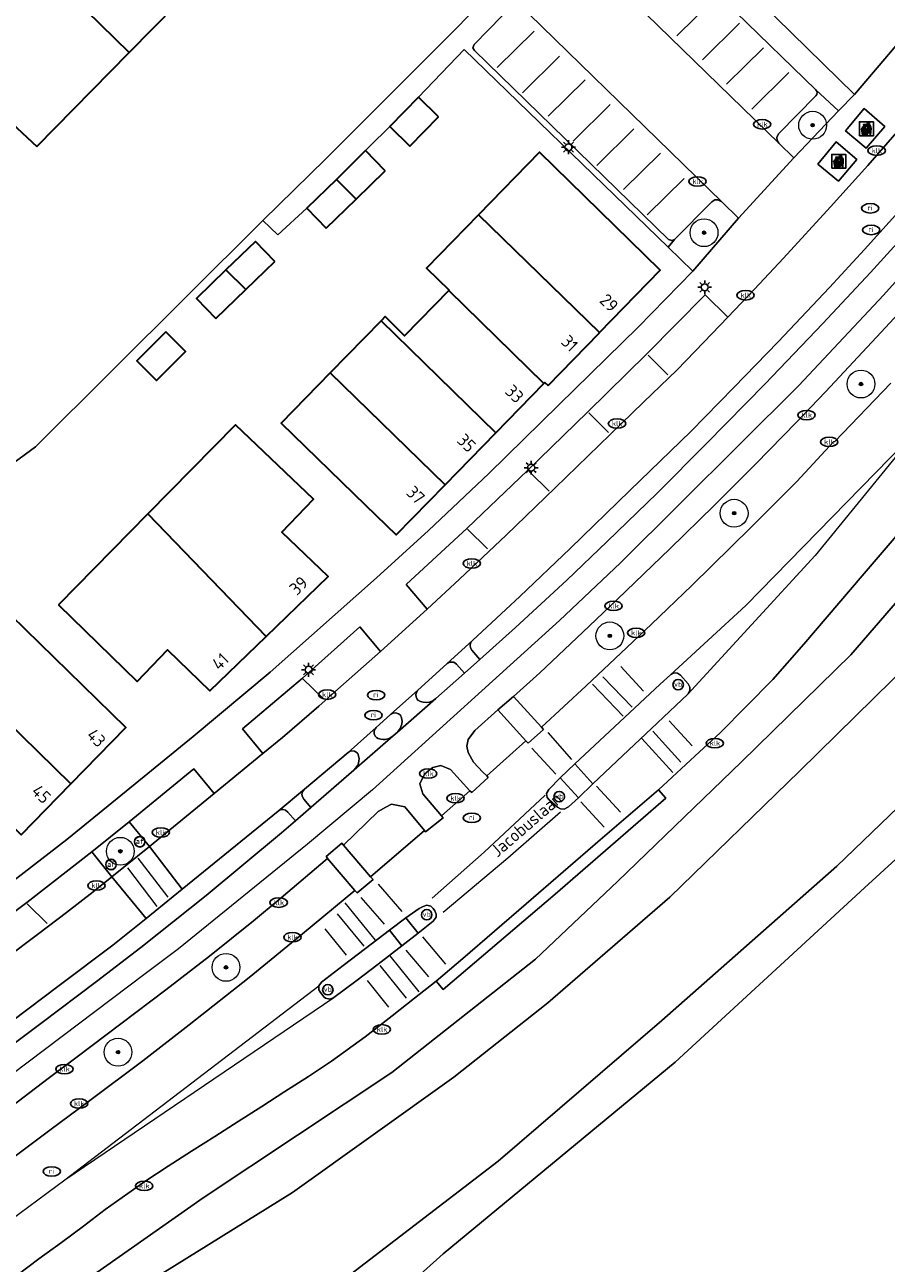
# Model space of a CAD drawing. Header units: metres. Extents: x 103671 to 105190, y 427150 to 429171.
# Tile 199 of 256: x 104179 to 104241, y 428096 to 428185. Entities that reach past the tile are written whole.
import ezdxf
from ezdxf.enums import TextEntityAlignment as Align

# ---------------------------------------------------------------- set-up
doc = ezdxf.new("R2010")
doc.units = ezdxf.units.M
for name, color, linetype, lineweight in [('B-WE-GR-BEPLANTING_CULTUUR_HEESTERS-GV', 253, 'Continuous', 18), ('B-WE-GR-BOOM-S', 253, 'Continuous', 25), ('B-WE-GR-GROENVOORZIENING-GV', 253, 'Continuous', 18), ('B-WE-GR-HAAG-GV', 253, 'Continuous', 13), ('B-WE-IE-AFVAL APART PLAATS-S', 253, 'Continuous', 25), ('B-WE-IE-MEUBILAIR-S', 253, 'Continuous', 25), ('B-WE-OG-BEBOUWING-GV', 253, 'Continuous', 35), ('B-WE-OG-BEBOUWING-T18', 7, 'Continuous', 18), ('B-WE-OG-TERREIN_BEGROEID-GV', 253, 'Continuous', 18), ('B-WE-OG-TERREIN_ERF-GV', 253, 'Continuous', 18), ('B-WE-OG-TERREIN_OEVER-GV', 253, 'Continuous', 18), ('B-WE-OG-TERREIN_ONBEGROEID_ZAND-GV', 253, 'Continuous', 18), ('B-WE-OG-TOPOGRAFIE-T18', 7, 'Continuous', 18), ('B-WE-OG-WATER_SLOOT-GV', 253, 'Continuous', 18), ('B-WE-OG-WEG-GV', 253, 'Continuous', 18), ('B-WE-VH-GESLOTENVERHARDING-GV', 253, 'Continuous', 18), ('B-WE-VH-GESLOTENVERHARDING_ASFALT-GV', 253, 'Continuous', 18), ('B-WE-VH-GESLOTENVERHARDING_BETON-GV', 253, 'Continuous', 18), ('B-WE-VH-OPENVERHARDING-GV', 253, 'Continuous', 18), ('B-WE-VH-OPENVERHARDING_BETONELEMENT-GV', 253, 'Continuous', 18), ('B-WE-VH-OPENVERHARDING_BETONSTRAATSTEEN-GV', 253, 'Continuous', 18), ('B-WE-VW-MARKERING_PICTOGRAM-G', 253, 'Continuous', 18)]:
    doc.layers.add(name, color=color, linetype=linetype, lineweight=lineweight)
doc.styles.add('NLCS-ISO', font='NLCS-ISO.ttf')
doc.styles.add('NLCS-ISO-M500-T18', font='NLCS-ISO.ttf', dxfattribs={"height": 0.9})

# ---------------------------------------------------------------- blocks, each defined once
blk = doc.blocks.new('SIE-AFVAL APART PLAATS-SO')
h = blk.add_hatch(color=256)
h.dxf.hatch_style = 1
h.paths.add_polyline_path([(-0.09, 0.07), (-1.76, 0.07, 0.819081), (-1.79, -0.09), (-1.4, -2.19, 0.36153), (-1.37, -2.21), (-0.47, -2.21, 0.36153), (-0.44, -2.19), (-0.05, -0.09, 0.819081)])
h.paths.add_polyline_path([(-0.16, -0.1), (-0.2, -0.33), (-0.49, -0.33), (-0.47, -0.1)], flags=16)
h.paths.add_polyline_path([(-0.55, -0.1), (-0.58, -0.33), (-0.87, -0.33), (-0.87, -0.1)], flags=16)
h.paths.add_polyline_path([(-0.22, -0.42), (-0.27, -0.73), (-0.53, -0.73), (-0.5, -0.42)], flags=16)
h.paths.add_polyline_path([(-0.58, -0.42), (-0.61, -0.73), (-0.87, -0.73), (-0.87, -0.42)], flags=16)
h.paths.add_polyline_path([(-0.95, -0.1), (-0.95, -0.33), (-1.27, -0.33), (-1.29, -0.1)], flags=16)
h.paths.add_polyline_path([(-0.95, -0.42), (-0.95, -0.73), (-1.23, -0.73), (-1.26, -0.42)], flags=16)
h.paths.add_polyline_path([(-0.29, -0.83), (-0.34, -1.09), (-0.56, -1.09), (-0.54, -0.83)], flags=16)
h.paths.add_polyline_path([(-0.62, -0.83), (-0.65, -1.09), (-0.87, -1.09), (-0.87, -0.83)], flags=16)
h.paths.add_polyline_path([(-0.95, -0.83), (-0.95, -1.09), (-1.2, -1.09), (-1.22, -0.83)], flags=16)
h.paths.add_polyline_path([(-1.35, -0.33), (-1.64, -0.33), (-1.69, -0.1), (-1.37, -0.1)], flags=16)
h.paths.add_polyline_path([(-1.34, -0.42), (-1.31, -0.73), (-1.57, -0.73), (-1.63, -0.42)], flags=16)
h.paths.add_polyline_path([(-0.36, -1.18), (-0.41, -1.44), (-0.6, -1.44), (-0.57, -1.18)], flags=16)
h.paths.add_polyline_path([(-0.65, -1.18), (-0.68, -1.44), (-0.87, -1.44), (-0.87, -1.18)], flags=16)
h.paths.add_polyline_path([(-1.3, -0.83), (-1.28, -1.09), (-1.5, -1.09), (-1.55, -0.83)], flags=16)
h.paths.add_polyline_path([(-0.95, -1.18), (-0.95, -1.44), (-1.17, -1.44), (-1.19, -1.18)], flags=16)
h.paths.add_polyline_path([(-0.42, -1.53), (-0.47, -1.79), (-0.63, -1.79), (-0.6, -1.53)], flags=16)
h.paths.add_polyline_path([(-1.27, -1.18), (-1.25, -1.44), (-1.44, -1.44), (-1.49, -1.18)], flags=16)
h.paths.add_polyline_path([(-0.69, -1.53), (-0.71, -1.79), (-0.87, -1.79), (-0.87, -1.53)], flags=16)
h.paths.add_polyline_path([(-0.95, -1.53), (-0.95, -1.79), (-1.13, -1.79), (-1.16, -1.53)], flags=16)
h.paths.add_polyline_path([(-1.24, -1.53), (-1.22, -1.79), (-1.37, -1.79), (-1.42, -1.53)], flags=16)
h.paths.add_polyline_path([(-0.49, -1.89), (-0.53, -2.13), (-0.66, -2.13), (-0.64, -1.89)], flags=16)
h.paths.add_polyline_path([(-0.72, -1.89), (-0.74, -2.13), (-0.87, -2.13), (-0.87, -1.89)], flags=16)
h.paths.add_polyline_path([(-0.95, -1.89), (-0.95, -2.13), (-1.1, -2.13), (-1.12, -1.89)], flags=16)
h.paths.add_polyline_path([(-1.21, -1.89), (-1.18, -2.13), (-1.31, -2.13), (-1.35, -1.89)], flags=16)
h.paths.add_polyline_path([(-0.19, 0.78, -0.01173), (-0.3, 0.78, -0.148797), (-0.42, 1.03, -0.136076), (-0.69, 0.87), (-0.78, 0.85, -0.038293), (-1.14, 0.96), (-1.19, 0.81, -0.243822), (-1.56, 0.45, 0.344326), (-1, 0.22, -0.139345), (-0.6, 0.22, 0.618436), (-0.56, 0.27, -0.441494), (-0.47, 0.44, 0.309048)])
h.paths.add_polyline_path([(-0.49, 0.51, 0.351556), (-0.64, 0.31, 0.121061), (-1.02, 0.29, -0.288745), (-1.45, 0.42, 0.203599), (-1.12, 0.79), (-1.09, 0.87, 0.083075), (-0.28, 0.71, -0.242261)], flags=16)
h.paths.add_polyline_path([(-0.4, 0.79, -0.023345), (-0.63, 0.82, 0.07081), (-0.46, 0.9, 0.059965)], flags=16)
h.paths.add_polyline_path([(1.12, 1.48), (-1.07, 1.48, 0.860559), (-1.08, 1.42), (0.29, 1, -0.146703), (0.53, 0.28, 0.421968), (0.56, 0.25), (1.6, 0.31, 0.450293), (1.63, 0.34, 0.122241)])
h.paths.add_polyline_path([(0.26, 1.93, 1), (1.07, 1.93, 1)])
h.paths.add_polyline_path([(1.65, 0.15, 0.429303), (1.62, 0.18), (0.55, 0.23, 0.38429), (0.51, 0.2), (0.16, -2.16, 0.83726), (0.22, -2.18), (0.99, -0.78, -0.688204), (1.05, -0.78), (1.36, -2.14, 0.84934), (1.42, -2.14)])
for p, q in [((-0.09, 0.07), (-1.76, 0.07)), ((-1.4, -2.19), (-1.79, -0.09)), ((-1.37, -0.1), (-1.69, -0.1)), ((-1.64, -0.33), (-1.69, -0.1)), ((-1.64, -0.33), (-1.35, -0.33)), ((-1.63, -0.42), (-1.34, -0.42)), ((-1.57, -0.73), (-1.63, -0.42)), ((-1.57, -0.73), (-1.31, -0.73)), ((-1.55, -0.83), (-1.3, -0.83)), ((-1.5, -1.09), (-1.55, -0.83)), ((-1.5, -1.09), (-1.28, -1.09)), ((-1.49, -1.18), (-1.27, -1.18)), ((-1.44, -1.44), (-1.49, -1.18)), ((-1.44, -1.44), (-1.25, -1.44)), ((-1.42, -1.53), (-1.24, -1.53)), ((-1.37, -1.79), (-1.42, -1.53)), ((-1.37, -1.79), (-1.22, -1.79)), ((-1.37, -2.21), (-0.47, -2.21)), ((-1.31, -2.13), (-1.35, -1.89)), ((-1.35, -1.89), (-1.21, -1.89)), ((-1.31, -2.13), (-1.18, -2.13)), ((-0.95, -0.1), (-1.29, -0.1)), ((-1.27, -0.33), (-0.95, -0.33)), ((-1.26, -0.42), (-0.95, -0.42)), ((-1.23, -0.73), (-0.95, -0.73)), ((-1.22, -0.83), (-0.95, -0.83)), ((-1.2, -1.09), (-0.95, -1.09)), ((-1.19, -1.18), (-0.95, -1.18)), ((-1.17, -1.44), (-0.95, -1.44)), ((-1.16, -1.53), (-0.95, -1.53)), ((-1.13, -1.79), (-0.95, -1.79)), ((-1.12, -1.89), (-0.95, -1.89)), ((-1.1, -2.13), (-0.95, -2.13)), ((-0.95, -0.1), (-0.95, -0.33)), ((-0.95, -0.42), (-0.95, -0.73)), ((-0.95, -0.83), (-0.95, -1.09)), ((-0.95, -1.18), (-0.95, -1.44)), ((-0.95, -1.53), (-0.95, -1.79)), ((-0.95, -1.89), (-0.95, -2.13)), ((-0.87, -0.1), (-0.87, -0.33)), ((-0.55, -0.1), (-0.87, -0.1)), ((-0.87, -0.33), (-0.58, -0.33)), ((-0.87, -0.42), (-0.87, -0.73)), ((-0.87, -0.42), (-0.58, -0.42)), ((-0.87, -0.73), (-0.61, -0.73)), ((-0.87, -0.83), (-0.62, -0.83)), ((-0.87, -0.83), (-0.87, -1.09)), ((-0.87, -1.09), (-0.65, -1.09)), ((-0.87, -1.18), (-0.65, -1.18)), ((-0.87, -1.18), (-0.87, -1.44)), ((-0.87, -1.44), (-0.68, -1.44)), ((-0.87, -1.53), (-0.69, -1.53)), ((-0.87, -1.53), (-0.87, -1.79)), ((-0.87, -1.79), (-0.71, -1.79)), ((-0.87, -1.89), (-0.87, -2.13)), ((-0.87, -1.89), (-0.72, -1.89)), ((-0.87, -2.13), (-0.74, -2.13)), ((-0.66, -2.13), (-0.53, -2.13)), ((-0.64, -1.89), (-0.49, -1.89)), ((-0.63, -1.79), (-0.47, -1.79)), ((-0.6, -1.44), (-0.41, -1.44)), ((-0.6, -1.53), (-0.42, -1.53)), ((-0.57, -1.18), (-0.36, -1.18)), ((-0.56, -1.09), (-0.34, -1.09)), ((-0.54, -0.83), (-0.29, -0.83)), ((-0.53, -0.73), (-0.27, -0.73)), ((-0.53, -2.13), (-0.49, -1.89)), ((-0.5, -0.42), (-0.22, -0.42)), ((-0.49, -0.33), (-0.2, -0.33)), ((-0.16, -0.1), (-0.47, -0.1)), ((-0.47, -1.79), (-0.42, -1.53)), ((-0.44, -2.19), (-0.05, -0.09)), ((-0.41, -1.44), (-0.36, -1.18)), ((-0.34, -1.09), (-0.29, -0.83)), ((-0.27, -0.73), (-0.22, -0.42)), ((-0.2, -0.33), (-0.16, -0.1))]:
    blk.add_line(p, q)
blk.add_lwpolyline([(-2.5, -2.51), (2.5, -2.51), (2.5, 2.49), (-2.5, 2.49)], close=True)
for points in [[(-0.78, 0.85, -0.038293), (-1.14, 0.96), (-1.19, 0.81, -0.243822), (-1.56, 0.45, 0.344326), (-1, 0.22, -0.139345), (-0.6, 0.22, 0.618436), (-0.56, 0.27, -0.441494), (-0.47, 0.44, 0.309048), (-0.19, 0.78, -0.01173), (-0.3, 0.78, -0.01173)], [(-0.78, 0.85), (-0.69, 0.87, 0.136076), (-0.42, 1.03, 0.156405), (-0.29, 0.77)], [(-0.78, 0.85), (-0.69, 0.87, 0.136076), (-0.42, 1.03, 0.148797), (-0.3, 0.78, 0.148797)], [(-0.63, 0.82, 0.07081), (-0.46, 0.9, 0.059965), (-0.4, 0.79, 0.059965)], [(-0.4, 0.79, -0.023345), (-0.63, 0.82)]]:
    blk.add_lwpolyline(points, format="xyb")
for points in [[(-1.09, 0.87), (-1.12, 0.79, -0.203599), (-1.45, 0.42, 0.288745), (-1.02, 0.29, -0.121061), (-0.64, 0.31, -0.351556), (-0.49, 0.51, 0.242261), (-0.28, 0.71, -0.083075)], [(-1.07, 1.48), (1.12, 1.48, -0.122241), (1.63, 0.34, -0.450293), (1.6, 0.31), (0.56, 0.25, -0.421968), (0.53, 0.28, 0.146703), (0.29, 1), (-1.08, 1.42, -0.860559)], [(0.55, 0.23), (1.62, 0.18, -0.429303), (1.65, 0.15), (1.42, -2.14, -0.84934), (1.36, -2.14), (1.05, -0.78, 0.688204), (0.99, -0.78), (0.22, -2.18, -0.83726), (0.16, -2.16), (0.51, 0.2, -0.38429)]]:
    blk.add_lwpolyline(points, format="xyb", close=True)
for points in [[(-1.35, -0.33), (-1.37, -0.1)], [(-1.31, -0.73), (-1.34, -0.42)], [(-1.28, -1.09), (-1.3, -0.83)], [(-1.27, -0.33), (-1.29, -0.1)], [(-1.25, -1.44), (-1.27, -1.18)], [(-1.23, -0.73), (-1.26, -0.42)], [(-1.22, -1.79), (-1.24, -1.53)], [(-1.2, -1.09), (-1.22, -0.83)], [(-1.18, -2.13), (-1.21, -1.89)], [(-1.17, -1.44), (-1.19, -1.18)], [(-1.18, -2.22), (-1.18, -2.21)], [(-1.13, -1.79), (-1.16, -1.53)], [(-1.1, -2.13), (-1.12, -1.89)], [(-0.74, -2.13), (-0.72, -1.89)], [(-0.71, -1.79), (-0.69, -1.53)], [(-0.68, -1.44), (-0.65, -1.18)], [(-0.66, -2.13), (-0.64, -1.89)], [(-0.65, -1.09), (-0.62, -0.83)], [(-0.63, -1.79), (-0.6, -1.53)], [(-0.61, -0.73), (-0.58, -0.42)], [(-0.6, -1.44), (-0.57, -1.18)], [(-0.58, -0.33), (-0.55, -0.1)], [(-0.56, -1.09), (-0.54, -0.83)], [(-0.53, -0.73), (-0.5, -0.42)], [(-0.49, -0.33), (-0.47, -0.1)]]:
    blk.add_lwpolyline(points)
blk.add_circle((0.66, 1.93), 0.401)
for centre, radius, start, end in [((-1.76, -0.01), 0.0869, 90, 247.281), ((-0.09, -0.01), 0.0869, 292.719, 90), ((-1.37, -2.18), 0.0318, 190.4943, 270), ((-0.47, -2.18), 0.0318, 270, 349.5057)]:
    blk.add_arc(centre, radius, start, end)
blk = doc.blocks.new('SIE-MEUBILAIR_PAAL_VERKEERSBORD-SO')
blk.add_circle((0, 0), 0.75)
at = {"style": 'NLCS-ISO'}
blk.add_text('vb', height=0.75, dxfattribs=at).set_placement((0, 0.07), align=Align.MIDDLE_CENTER)
blk = doc.blocks.new('SIE-MEUBILAIR_PAAL_LICHTMAST-SO')
for points in [[(-0.62, 0), (-1, 0)], [(-0.71, 0.71), (-0.44, 0.44)], [(0, 1), (0, 0.62)], [(0.44, 0.44), (0.71, 0.71)], [(1, 0), (0.62, 0)], [(-0.71, -0.71), (-0.44, -0.44)], [(0, -0.62), (0, -1)], [(0.44, -0.44), (0.71, -0.71)]]:
    blk.add_lwpolyline(points)
blk.add_circle((0, 0), 0.5)
blk = doc.blocks.new('SIE-MEUBILAIR_PAAL_AFSLUITPAAL-SO')
blk.add_circle((0, 0), 0.75)
at = {"style": 'NLCS-ISO'}
blk.add_text('af', height=0.75, dxfattribs=at).set_placement((0, 0.05), align=Align.MIDDLE_CENTER)
blk = doc.blocks.new('SIE-MEUBILAIR_PUT_KOLK-SO')
blk.add_ellipse((0, 0), major_axis=(1.25, 0), ratio=0.54)
at = {"style": 'NLCS-ISO'}
blk.add_text('klk', height=0.75, dxfattribs=at).set_placement((0.03, 0), align=Align.MIDDLE_CENTER)
blk = doc.blocks.new('SIE-MEUBILAIR_PUT_RIOOLPUT-SO')
blk.add_ellipse((0, 0), major_axis=(1.25, 0), ratio=0.54)
at = {"style": 'NLCS-ISO'}
blk.add_text('ri', height=0.75, dxfattribs=at).set_placement((-0.04, 0.07), align=Align.MIDDLE_CENTER)
blk = doc.blocks.new('SGR-BOOM_GBKN-SO')
at = {"linetype": 'ByBlock', "lineweight": 18}
h = blk.add_hatch(color=0, dxfattribs=at)
h.dxf.hatch_style = 1
edge = h.paths.add_edge_path()
edge.add_arc((0, 0), 0.25, 0, 360)
at = {"color": 0, "linetype": 'ByBlock', "lineweight": 18}
for radius in [2, 0.25]:
    blk.add_circle((0, 0), radius, dxfattribs=at)
at = {"color": 0, "linetype": 'ByBlock', "lineweight": 18, "style": 'NLCS-ISO'}
blk.add_attdef('SOORT', (2.5, 0), '', height=1.5, dxfattribs=at)

msp = doc.modelspace()

# ---------------------------------------------------------------- linework, layer by layer
at = {"layer": 'B-WE-GR-BEPLANTING_CULTUUR_HEESTERS-GV', "flags": 128}
for points in [[(104234.581, 428175.448), (104237.783, 428178.825), (104236.165, 428180.331), (104236.224, 428180.257), (104236.255, 428180.125), (104236.228, 428180.001), (104236.157, 428179.893), (104233.51, 428177.198), (104233.36, 428176.92), (104233.381, 428176.674), (104233.507, 428176.488), (104233.51, 428176.484)], [(104228.916, 428172.428), (104228.679, 428172.288), (104226.006, 428169.577), (104225.538, 428169.024), (104227.315, 428167.303), (104230.607, 428171.106), (104229.411, 428172.284), (104229.119, 428172.43)], [(104207.436, 428136.697), (104207.504, 428136.549), (104207.558, 428136.48), (104207.743, 428136.383), (104207.939, 428136.321), (104208.162, 428136.297), (104208.391, 428136.327), (104208.657, 428136.437), (104208.849, 428136.585), (104210.907, 428138.418), (104210.34, 428139.055), (104210.137, 428139.188), (104209.858, 428139.201), (104209.642, 428139.082), (104207.564, 428137.186), (104207.451, 428137.027), (104207.415, 428136.875)], [(104204.577, 428133.798), (104204.709, 428133.72), (104204.89, 428133.665), (104205.052, 428133.643), (104205.202, 428133.649), (104205.486, 428133.713), (104205.777, 428133.911), (104206.083, 428134.177), (104206.291, 428134.435), (104206.403, 428134.747), (104206.421, 428134.963), (104206.378, 428135.205), (104206.306, 428135.385), (104206.174, 428135.488), (104205.972, 428135.554), (104205.779, 428135.535), (104205.6, 428135.433), (104204.56, 428134.512), (104204.446, 428134.339), (104204.413, 428134.186), (104204.425, 428134.039), (104204.497, 428133.89)], [(104203.201, 428132.688), (104203.009, 428132.802), (104202.759, 428132.82), (104202.539, 428132.716), (104199.406, 428130.076), (104199.266, 428129.885), (104199.222, 428129.699), (104199.25, 428129.518), (104199.351, 428129.367), (104199.86, 428128.758), (104199.88, 428128.776), (104202.958, 428131.451), (104202.97, 428131.461), (104203.234, 428131.799), (104203.285, 428131.936), (104203.319, 428132.102), (104203.33, 428132.255), (104203.299, 428132.48), (104203.243, 428132.647)], [(104186.794, 428127.736), (104184.119, 428125.574), (104185.553, 428123.766), (104188.267, 428125.949)]]:
    msp.add_lwpolyline(points, close=True, dxfattribs=at)
msp.add_lwpolyline([(104242.33, 428171.794), (104239.668, 428168.853), (104237.137, 428166.12), (104233.456, 428162.226), (104230.263, 428158.933), (104227.17, 428155.778), (104222.801, 428151.527), (104218.51, 428147.367), (104214.88, 428143.914), (104211.497, 428140.776), (104211.375, 428140.626), (104211.321, 428140.432), (104211.344, 428140.232), (104211.441, 428140.056), (104211.999, 428139.382), (104212.022, 428139.402), (104214.568, 428141.701), (104218.259, 428145.102), (104221.163, 428147.863), (104224.757, 428151.351), (104228.306, 428154.902), (104232.527, 428159.21), (104236.67, 428163.538), (104240.089, 428167.205), (104243.452, 428170.899)], dxfattribs=at)
at = {"layer": 'B-WE-GR-GROENVOORZIENING-GV', "flags": 128}
msp.add_lwpolyline([(104244.877, 428167.258), (104240.869, 428162.916), (104236.87, 428158.636), (104234.78, 428156.445), (104231.861, 428153.458), (104228.864, 428150.453), (104225.659, 428147.335), (104221.897, 428143.733), (104219.864, 428141.787), (104216.319, 428138.436), (104214.439, 428136.731), (104216.455, 428134.526), (104219.654, 428137.507), (104222.587, 428140.248), (104224.346, 428141.924), (104227.239, 428144.704), (104231.528, 428148.892), (104234.792, 428152.186), (104237.44, 428155.034), (104237.531, 428155.044), (104241.561, 428159.256)], dxfattribs=at)
for points in [[(104215.328, 428133.547), (104213.302, 428135.785), (104211.648, 428134.28), (104211.18, 428133.64), (104211.065, 428133.153), (104211.168, 428132.698), (104211.556, 428132.024), (104212.224, 428131.302), (104212.505, 428131.029)], [(104208.034, 428127.101), (104206.618, 428128.804), (104205.66, 428128.985), (104205.254, 428128.779), (104204.692, 428128.466), (104202.209, 428126.038), (104204.153, 428123.773)]]:
    msp.add_lwpolyline(points, close=True, dxfattribs=at)
at = {"layer": 'B-WE-GR-HAAG-GV', "flags": 128}
msp.add_lwpolyline([(104175.645, 428109.631), (104180.445, 428113.238), (104184.453, 428116.255), (104187.633, 428118.708), (104192.343, 428122.438), (104197.747, 428126.926), (104198.765, 428127.808), (104198.217, 428128.428), (104198.048, 428128.572), (104197.867, 428128.616), (104197.726, 428128.611), (104197.514, 428128.503), (104190.612, 428122.883), (104188.014, 428120.769), (104185.625, 428118.873), (104181.772, 428115.956), (104177.243, 428112.555)], dxfattribs=at)
at = {"layer": 'B-WE-OG-BEBOUWING-GV', "flags": 128}
for points in [[(104177.754, 428192.209), (104177.577, 428192.028), (104177.504, 428192.1), (104177.497, 428192.092), (104186.801, 428183.006), (104193.627, 428189.948), (104189.039, 428194.415), (104186.481, 428191.88), (104181.921, 428196.482), (104177.68, 428192.28)], [(104180.174, 428176.265), (104186.801, 428183.006), (104177.497, 428192.092), (104177.2, 428191.789), (104176.43, 428192.541), (104172.9, 428188.93), (104173.66, 428188.184), (104173.12, 428187.622), (104177.848, 428182.995), (104175.484, 428180.579)], [(104209.032, 428178.396), (104207.595, 428179.8), (104205.536, 428177.679), (104206.967, 428176.282)], [(104205.214, 428174.496), (104203.799, 428175.958), (104201.7, 428173.878), (104203.127, 428172.476)], [(104220.62, 428162.883), (104224.986, 428167.368), (104216.299, 428175.842), (104211.92, 428171.352)], [(104200.967, 428170.385), (104203.127, 428172.476), (104201.7, 428173.878), (104199.576, 428171.822)], [(104216.912, 428159.075), (104220.585, 428162.847), (104220.62, 428162.883), (104211.92, 428171.352), (104208.173, 428167.512), (104209.796, 428165.928), (104209.774, 428165.906), (104216.622, 428159.212), (104216.695, 428159.287)], [(104197.271, 428168), (104195.873, 428169.426), (104193.756, 428167.382), (104195.184, 428165.98)], [(104193.023, 428163.889), (104195.184, 428165.98), (104193.756, 428167.382), (104191.633, 428165.326)], [(104213.17, 428155.681), (104216.622, 428159.212), (104209.774, 428165.906), (104206.604, 428162.656), (104205.197, 428164.029), (104204.913, 428163.736)], [(104201.259, 428159.991), (104209.513, 428151.94), (104213.17, 428155.681), (104204.913, 428163.736)], [(104189.436, 428162.943), (104187.351, 428160.848), (104188.769, 428159.437), (104190.854, 428161.532)], [(104201.259, 428159.991), (104197.738, 428156.381), (104203.79, 428150.477), (104205.994, 428148.34), (104209.513, 428151.94)], [(104196.646, 428141.046), (104201.117, 428145.367), (104197.781, 428148.539), (104200.042, 428150.917), (104194.434, 428156.249), (104188.139, 428149.848)], [(104181.715, 428143.315), (104187.367, 428137.818), (104189.551, 428140.087), (104192.603, 428137.139), (104196.646, 428141.046), (104188.139, 428149.848)], [(104182.598, 428130.45), (104186.554, 428134.495), (104178.31, 428142.558), (104174.354, 428138.514)], [(104182.598, 428130.45), (104174.354, 428138.514), (104170.974, 428135.058), (104169.847, 428136.161), (104169.655, 428135.965), (104179.026, 428126.799)]]:
    msp.add_lwpolyline(points, close=True, dxfattribs=at)
at = {"layer": 'B-WE-OG-TERREIN_BEGROEID-GV', "flags": 128}
msp.add_lwpolyline([(104175.974, 428101.744), (104181.101, 428105.559), (104183.985, 428107.703), (104187.774, 428110.554), (104191.104, 428113.137), (104195.428, 428116.547), (104199.251, 428119.669), (104203.034, 428122.803), (104201.067, 428125.103), (104197.722, 428122.276), (104195.733, 428120.603), (104192.575, 428118.075), (104189.44, 428115.651), (104186.196, 428113.206), (104183.051, 428110.834), (104180.984, 428109.281), (104177.09, 428106.335)], dxfattribs=at)
at = {"layer": 'B-WE-OG-TERREIN_ERF-GV', "flags": 128}
for points in [[(104186.801, 428183.006), (104180.174, 428176.265), (104175.484, 428180.579), (104177.848, 428182.995), (104173.12, 428187.622), (104173.66, 428188.184), (104172.9, 428188.93), (104176.43, 428192.541), (104177.2, 428191.789), (104177.497, 428192.092), (104177.504, 428192.1), (104177.577, 428192.028), (104177.754, 428192.209), (104177.68, 428192.28), (104181.921, 428196.482), (104186.481, 428191.88), (104189.039, 428194.415), (104193.627, 428189.948)], [(104216.622, 428159.212), (104213.17, 428155.681), (104209.513, 428151.94), (104205.994, 428148.34), (104203.79, 428150.477), (104197.738, 428156.381), (104201.259, 428159.991), (104204.913, 428163.736), (104205.197, 428164.029), (104206.604, 428162.656), (104209.774, 428165.906), (104209.796, 428165.928), (104208.173, 428167.512), (104211.92, 428171.352), (104216.299, 428175.842), (104224.986, 428167.368), (104220.62, 428162.883), (104220.585, 428162.847), (104216.912, 428159.075), (104216.695, 428159.287)], [(104195.184, 428165.98), (104193.023, 428163.889), (104191.633, 428165.326), (104193.756, 428167.382), (104195.873, 428169.426), (104197.271, 428168)], [(104187.351, 428160.848), (104189.436, 428162.943), (104190.854, 428161.532), (104188.769, 428159.437)], [(104201.117, 428145.367), (104196.646, 428141.046), (104192.603, 428137.139), (104189.551, 428140.087), (104187.367, 428137.818), (104181.715, 428143.315), (104188.139, 428149.848), (104194.434, 428156.249), (104200.042, 428150.917), (104197.781, 428148.539)]]:
    msp.add_lwpolyline(points, close=True, dxfattribs=at)
for points in [[(104221.98, 428196.61), (104238.954, 428179.981), (104244.38, 428186.378)], [(104164.075, 428142.956), (104180.062, 428154.662), (104196.404, 428170.933), (104200.95, 428175.373), (104210.049, 428184.466), (104219.855, 428194.46)], [(104177.421, 428122.695), (104182.316, 428126.462), (104187.222, 428130.46), (104191.406, 428133.859), (104196.933, 428138.48), (104204.57, 428145.271), (104208.328, 428148.653), (104212.666, 428152.765), (104217.686, 428157.684), (104223.39, 428163.273), (104227.315, 428167.303), (104225.538, 428169.024), (104210.88, 428183.22), (104207.595, 428179.8), (104209.032, 428178.396), (104206.967, 428176.282), (104205.536, 428177.679), (104204.044, 428176.228), (104203.799, 428175.958), (104205.214, 428174.496), (104203.127, 428172.476), (104200.967, 428170.385), (104199.576, 428171.822), (104197.495, 428169.899), (104196.404, 428170.933), (104180.062, 428154.662), (104164.075, 428142.956)], [(104178.31, 428142.558), (104186.554, 428134.495), (104182.598, 428130.45), (104179.026, 428126.799)]]:
    msp.add_lwpolyline(points, dxfattribs=at)
at = {"layer": 'B-WE-OG-TERREIN_OEVER-GV', "flags": 128}
for points in [[(104272.421, 428179.048), (104267.069, 428172.576), (104261.103, 428165.658), (104238.68, 428139.717), (104230.817, 428132.033), (104221.912, 428123.444), (104216.002, 428117.865), (104205.688, 428109.72), (104192.13, 428100.717), (104179.808, 428092.069), (104168.211, 428083.729)], [(104170.005, 428081.538), (104180.168, 428088.966), (104189.184, 428095.278), (104198.548, 428101.103), (104210.145, 428109.37), (104216.899, 428114.726), (104225.66, 428122.313), (104234.98, 428131.375), (104243.009, 428139.241), (104248.807, 428146.717), (104251.605, 428150.939), (104258.853, 428158.471), (104265.488, 428166.505), (104274.198, 428177.516)], [(104173.274, 428072.713), (104181.579, 428077.559), (104197.828, 428086.309), (104209.366, 428096.688), (104226.05, 428110.455), (104239.671, 428122.977), (104253.463, 428135.618), (104259.515, 428142.128), (104270.356, 428154.523), (104275.039, 428160.467), (104281.566, 428169.172), (104280.232, 428171.75), (104274.798, 428164.507), (104267.87, 428155.427), (104259.284, 428145.761), (104247.771, 428134.24), (104237.68, 428124.529), (104225.083, 428113.441), (104213.319, 428103.343), (104196.37, 428090.344), (104188.788, 428084.029), (104181.818, 428079.51), (104171.184, 428073.649)]]:
    msp.add_lwpolyline(points, dxfattribs=at)
at = {"layer": 'B-WE-OG-TERREIN_ONBEGROEID_ZAND-GV', "flags": 128}
for points in [[(104304.063, 428193.78), (104281.566, 428169.172), (104275.039, 428160.467), (104270.356, 428154.523), (104259.515, 428142.128), (104253.463, 428135.618), (104239.671, 428122.977), (104226.05, 428110.455), (104209.366, 428096.688), (104197.828, 428086.309), (104181.579, 428077.559), (104211.223, 428043.263)], [(104175.645, 428109.631), (104180.445, 428113.238), (104184.453, 428116.255), (104187.633, 428118.708), (104192.343, 428122.438), (104197.747, 428126.926), (104198.765, 428127.808), (104198.217, 428128.428), (104198.048, 428128.572), (104197.867, 428128.616), (104197.726, 428128.611), (104197.514, 428128.503), (104190.612, 428122.883), (104188.014, 428120.769), (104185.625, 428118.873), (104181.772, 428115.956), (104177.243, 428112.555)]]:
    msp.add_lwpolyline(points, dxfattribs=at)
at = {"layer": 'B-WE-OG-WATER_SLOOT-GV', "flags": 128}
for points in [[(104274.198, 428177.516), (104265.488, 428166.505), (104258.853, 428158.471), (104251.605, 428150.939), (104248.807, 428146.717), (104243.009, 428139.241), (104234.98, 428131.375), (104225.66, 428122.313), (104216.899, 428114.726), (104210.145, 428109.37), (104198.548, 428101.103), (104189.184, 428095.278), (104180.168, 428088.966), (104170.005, 428081.538)], [(104171.184, 428073.649), (104181.818, 428079.51), (104188.788, 428084.029), (104196.37, 428090.344), (104213.319, 428103.343), (104225.083, 428113.441), (104237.68, 428124.529), (104247.771, 428134.24), (104259.284, 428145.761), (104267.87, 428155.427), (104274.798, 428164.507)]]:
    msp.add_lwpolyline(points, dxfattribs=at)
at = {"layer": 'B-WE-OG-WEG-GV', "flags": 128}
for points in [[(104113.745, 428034.498), (104132.16, 428052.12), (104146.133, 428065.095), (104156.726, 428074.523), (104168.211, 428083.729), (104179.808, 428092.069), (104192.13, 428100.717), (104205.688, 428109.72), (104216.002, 428117.865), (104221.912, 428123.444), (104230.817, 428132.033), (104238.68, 428139.717), (104261.103, 428165.658), (104267.069, 428172.576), (104272.421, 428179.048), (104279.664, 428188.051)], [(104242.798, 428149.271), (104239.486, 428145.394), (104235.299, 428140.501), (104233.063, 428137.949), (104229.284, 428134.122), (104227.801, 428132.756), (104224.859, 428130.033), (104225.378, 428129.433), (104217.424, 428122.54), (104209.381, 428115.668), (104208.87, 428116.266), (104207.308, 428115.044), (104205.718, 428113.795), (104203.761, 428112.272), (104201.346, 428110.532), (104199.684, 428109.436), (104198.002, 428108.357), (104196.333, 428107.282), (104194.639, 428106.204), (104192.948, 428105.123), (104191.284, 428104.059), (104189.594, 428102.979), (104187.994, 428101.942), (104186.705, 428101.029), (104185.085, 428099.86), (104183.52, 428098.682), (104181.935, 428097.489), (104180.316, 428096.314), (104178.726, 428095.117)]]:
    msp.add_lwpolyline(points, dxfattribs=at)
at = {"layer": 'B-WE-VH-GESLOTENVERHARDING-GV', "flags": 128}
for points in [[(104236.157, 428179.893), (104236.228, 428180.001), (104236.255, 428180.125), (104236.224, 428180.257), (104236.165, 428180.331), (104222.178, 428193.933), (104222.044, 428194.025), (104221.934, 428194.034), (104221.845, 428194.013), (104221.756, 428193.948), (104218.744, 428190.87), (104233.507, 428176.488), (104233.381, 428176.674), (104233.36, 428176.92), (104233.51, 428177.198)], [(104230.613, 428171.113), (104234.581, 428175.448), (104233.51, 428176.484), (104233.507, 428176.488), (104218.744, 428190.87), (104218.683, 428190.807), (104214.634, 428186.675), (104229.411, 428172.284), (104230.607, 428171.106)], [(104211.593, 428183.58), (104211.517, 428183.349), (104211.627, 428183.154), (104225.579, 428169.579), (104225.804, 428169.497), (104226.006, 428169.577), (104228.679, 428172.288), (104228.916, 428172.428), (104229.119, 428172.43), (104229.411, 428172.284), (104214.634, 428186.675)], [(104207.504, 428136.549), (104207.436, 428136.697), (104207.415, 428136.875), (104207.451, 428137.027), (104207.564, 428137.186), (104205.6, 428135.433), (104205.779, 428135.535), (104205.972, 428135.554), (104206.174, 428135.488), (104206.306, 428135.385), (104206.378, 428135.205), (104206.421, 428134.963), (104206.403, 428134.747), (104206.291, 428134.435), (104206.083, 428134.177), (104208.849, 428136.585), (104208.657, 428136.437), (104208.391, 428136.327), (104208.162, 428136.297), (104207.939, 428136.321), (104207.743, 428136.383), (104207.558, 428136.48)], [(104204.709, 428133.72), (104204.577, 428133.798), (104204.497, 428133.89), (104204.425, 428134.039), (104204.413, 428134.186), (104204.446, 428134.339), (104204.56, 428134.512), (104202.539, 428132.716), (104202.759, 428132.82), (104203.009, 428132.802), (104203.201, 428132.688), (104203.243, 428132.647), (104203.299, 428132.48), (104203.33, 428132.255), (104203.319, 428132.102), (104203.285, 428131.936), (104203.234, 428131.799), (104202.97, 428131.461), (104205.777, 428133.911), (104205.486, 428133.713), (104205.202, 428133.649), (104205.052, 428133.643), (104204.89, 428133.665)], [(104209.247, 428128.16), (104211.29, 428129.963), (104209.899, 428131.482), (104209.218, 428131.781), (104208.621, 428131.62), (104208.37, 428131.445), (104208.036, 428131.157), (104207.69, 428130.466), (104207.916, 428129.746)]]:
    msp.add_lwpolyline(points, close=True, dxfattribs=at)
at = {"layer": 'B-WE-VH-GESLOTENVERHARDING_ASFALT-GV', "flags": 128}
for points in [[(104243.452, 428170.899), (104240.089, 428167.205), (104236.67, 428163.538), (104232.527, 428159.21), (104228.306, 428154.902), (104224.757, 428151.351), (104221.163, 428147.863), (104218.259, 428145.102), (104214.568, 428141.701), (104212.022, 428139.402), (104211.999, 428139.382), (104210.907, 428138.418), (104208.849, 428136.585), (104206.083, 428134.177), (104205.777, 428133.911), (104202.97, 428131.461), (104202.958, 428131.451), (104199.88, 428128.776), (104199.86, 428128.758), (104198.765, 428127.808), (104197.747, 428126.926), (104192.343, 428122.438), (104187.633, 428118.708), (104184.453, 428116.255), (104180.445, 428113.238), (104175.645, 428109.631)], [(104177.09, 428106.335), (104180.984, 428109.281), (104183.051, 428110.834), (104186.196, 428113.206), (104189.44, 428115.651), (104192.575, 428118.075), (104195.733, 428120.603), (104197.722, 428122.276), (104201.067, 428125.103), (104201.058, 428125.113), (104200.968, 428125.227), (104202.084, 428126.186), (104202.189, 428126.062), (104202.209, 428126.038), (104204.692, 428128.466), (104205.254, 428128.779), (104205.66, 428128.985), (104206.618, 428128.804), (104208.034, 428127.101), (104208.116, 428127.008), (104209.367, 428128.01), (104209.247, 428128.16), (104207.916, 428129.746), (104207.69, 428130.466), (104208.036, 428131.157), (104208.37, 428131.445), (104208.621, 428131.62), (104209.218, 428131.781), (104209.899, 428131.482), (104211.29, 428129.963), (104211.427, 428129.823), (104212.614, 428130.908), (104212.505, 428131.029), (104212.224, 428131.302), (104211.556, 428132.024), (104211.168, 428132.698), (104211.065, 428133.153), (104211.18, 428133.64), (104211.648, 428134.28), (104213.302, 428135.785), (104214.439, 428136.731), (104216.319, 428138.436), (104219.864, 428141.787), (104221.897, 428143.733), (104225.659, 428147.335), (104228.864, 428150.453), (104231.861, 428153.458), (104234.78, 428156.445), (104236.87, 428158.636), (104240.869, 428162.916), (104244.877, 428167.258)], [(104241.561, 428159.256), (104237.531, 428155.044), (104237.44, 428155.034), (104234.792, 428152.186), (104231.528, 428148.892), (104227.239, 428144.704), (104224.346, 428141.924), (104222.587, 428140.248), (104219.654, 428137.507), (104216.455, 428134.526), (104216.596, 428134.365), (104215.489, 428133.369), (104215.328, 428133.547), (104212.505, 428131.029), (104212.614, 428130.908), (104211.427, 428129.823), (104211.29, 428129.963), (104209.247, 428128.16), (104209.367, 428128.01), (104208.116, 428127.008), (104208.034, 428127.101), (104204.153, 428123.773), (104204.154, 428123.772), (104204.331, 428123.575), (104203.196, 428122.629), (104203.034, 428122.803), (104199.251, 428119.669), (104195.428, 428116.547), (104191.104, 428113.137), (104187.774, 428110.554), (104183.985, 428107.703), (104181.101, 428105.559), (104175.974, 428101.744)], [(104178.726, 428095.117), (104180.316, 428096.314), (104181.935, 428097.489), (104183.52, 428098.682), (104185.085, 428099.86), (104186.705, 428101.029), (104187.994, 428101.942), (104189.594, 428102.979), (104191.284, 428104.059), (104192.948, 428105.123), (104194.639, 428106.204), (104196.333, 428107.282), (104198.002, 428108.357), (104199.684, 428109.436), (104201.346, 428110.532), (104203.761, 428112.272), (104205.718, 428113.795), (104207.308, 428115.044), (104208.87, 428116.266), (104210.787, 428117.908), (104215.353, 428121.823), (104220.672, 428126.423), (104224.855, 428130.029), (104224.859, 428130.033), (104227.801, 428132.756), (104229.284, 428134.122), (104233.063, 428137.949), (104235.299, 428140.501), (104239.486, 428145.394), (104242.798, 428149.271)]]:
    msp.add_lwpolyline(points, dxfattribs=at)
for points in [[(104217.776, 428130.885), (104218.847, 428131.895), (104222.05, 428134.891), (104224.982, 428137.624), (104225.72, 428138.294), (104225.973, 428138.423), (104226.229, 428138.413), (104226.432, 428138.256), (104226.994, 428137.632), (104227.105, 428137.393), (104227.113, 428137.171), (104226.958, 428136.908), (104224.777, 428134.839), (104221.865, 428132.076), (104220.141, 428130.456), (104219.092, 428129.444), (104218.375, 428128.814), (104218.062, 428128.646), (104217.798, 428128.66), (104217.605, 428128.778), (104216.984, 428129.306), (104216.856, 428129.479), (104216.814, 428129.759), (104216.96, 428130.059)], [(104205.522, 428119.943), (104206.702, 428120.836), (104207.657, 428121.49), (104207.947, 428121.652), (104208.206, 428121.733), (104208.497, 428121.663), (104208.657, 428121.505), (104208.78, 428121.33), (104208.88, 428121.096), (104208.865, 428120.878), (104208.663, 428120.578), (104207.578, 428119.735), (104206.403, 428118.816), (104204.699, 428117.509), (104203.085, 428116.289), (104201.525, 428115.102), (104201.232, 428114.983), (104200.906, 428115.059), (104200.811, 428115.133), (104200.544, 428115.454), (104200.442, 428115.664), (104200.439, 428115.933), (104200.626, 428116.199), (104202.197, 428117.395), (104203.791, 428118.619)]]:
    msp.add_lwpolyline(points, close=True, dxfattribs=at)
at = {"layer": 'B-WE-VH-GESLOTENVERHARDING_BETON-GV', "flags": 128}
for points in [[(104238.308, 428177.388), (104239.793, 428176.133), (104241.124, 428177.694), (104239.649, 428178.974)], [(104237.626, 428176.588), (104236.305, 428174.987), (104237.788, 428173.759), (104239.118, 428175.321)]]:
    msp.add_lwpolyline(points, close=True, dxfattribs=at)
at = {"layer": 'B-WE-VH-OPENVERHARDING-GV', "flags": 128}
for points in [[(104222.178, 428193.933), (104236.165, 428180.331), (104237.783, 428178.825), (104238.954, 428179.981), (104221.98, 428196.61)], [(104219.855, 428194.46), (104210.049, 428184.466), (104200.95, 428175.373), (104196.404, 428170.933), (104197.495, 428169.899), (104199.576, 428171.822), (104201.7, 428173.878), (104203.799, 428175.958), (104204.044, 428176.228), (104205.536, 428177.679), (104207.595, 428179.8), (104210.88, 428183.22), (104225.538, 428169.024), (104226.006, 428169.577), (104225.804, 428169.497), (104225.579, 428169.579), (104211.627, 428183.154), (104211.517, 428183.349), (104211.593, 428183.58), (104214.634, 428186.675)], [(104244.38, 428186.378), (104238.954, 428179.981), (104237.783, 428178.825), (104234.581, 428175.448), (104230.613, 428171.113), (104230.607, 428171.106), (104227.315, 428167.303), (104223.39, 428163.273), (104217.686, 428157.684), (104212.666, 428152.765), (104208.328, 428148.653), (104204.57, 428145.271), (104196.933, 428138.48), (104191.406, 428133.859), (104187.222, 428130.46), (104182.316, 428126.462), (104177.421, 428122.695)], [(104174.651, 428118.33), (104179.442, 428121.929), (104184.119, 428125.574), (104186.794, 428127.736), (104191.46, 428131.546), (104192.921, 428129.766), (104196.411, 428132.628), (104194.941, 428134.415), (104199.251, 428138.049), (104203.376, 428141.736), (104204.864, 428139.965), (104208.223, 428143.015), (104206.726, 428144.774), (104211.098, 428148.818), (104215.432, 428152.967), (104219.746, 428157.154), (104224.022, 428161.366), (104228.219, 428165.593), (104229.839, 428163.986), (104231.76, 428166.009), (104233.835, 428168.233), (104237.231, 428171.922), (104239.905, 428174.889), (104242.316, 428177.657)], [(104242.316, 428177.657), (104239.905, 428174.889), (104237.231, 428171.922), (104233.835, 428168.233), (104231.76, 428166.009), (104229.839, 428163.986), (104228.113, 428162.189), (104226.193, 428160.214), (104223.773, 428157.885), (104221.389, 428155.547), (104217.436, 428151.722), (104213.914, 428148.316), (104210.539, 428145.155), (104208.223, 428143.015), (104204.864, 428139.965), (104201.813, 428137.257), (104200.429, 428136.034), (104197.823, 428133.789), (104196.411, 428132.628), (104192.921, 428129.766), (104188.267, 428125.949), (104190.612, 428122.883), (104197.514, 428128.503), (104199.406, 428130.076), (104202.539, 428132.716), (104204.56, 428134.512), (104205.6, 428135.433), (104207.564, 428137.186), (104209.642, 428139.082), (104211.497, 428140.776), (104214.88, 428143.914), (104218.51, 428147.367), (104222.801, 428151.527), (104227.17, 428155.778), (104230.263, 428158.933), (104233.456, 428162.226), (104237.137, 428166.12), (104239.668, 428168.853), (104242.33, 428171.794)], [(104177.243, 428112.555), (104181.772, 428115.956), (104185.625, 428118.873), (104188.014, 428120.769), (104185.553, 428123.766), (104184.22, 428122.686), (104182.307, 428121.22), (104180.31, 428119.697), (104177.782, 428117.801)]]:
    msp.add_lwpolyline(points, dxfattribs=at)
for points in [[(104239.793, 428176.133), (104238.308, 428177.388), (104239.649, 428178.974), (104241.124, 428177.694)], [(104236.305, 428174.987), (104237.626, 428176.588), (104239.118, 428175.321), (104237.788, 428173.759)], [(104211.098, 428148.818), (104206.726, 428144.774), (104208.223, 428143.015), (104210.539, 428145.155), (104213.914, 428148.316), (104217.436, 428151.722), (104221.389, 428155.547), (104223.773, 428157.885), (104226.193, 428160.214), (104228.113, 428162.189), (104229.839, 428163.986), (104228.219, 428165.593), (104224.022, 428161.366), (104219.746, 428157.154), (104215.432, 428152.967)], [(104204.864, 428139.965), (104203.376, 428141.736), (104199.251, 428138.049), (104194.941, 428134.415), (104196.411, 428132.628), (104197.823, 428133.789), (104200.429, 428136.034), (104201.813, 428137.257)], [(104209.642, 428139.082), (104209.858, 428139.201), (104210.137, 428139.188), (104210.34, 428139.055), (104210.907, 428138.418), (104211.999, 428139.382), (104211.441, 428140.056), (104211.344, 428140.232), (104211.321, 428140.432), (104211.375, 428140.626), (104211.497, 428140.776)], [(104218.847, 428131.895), (104220.141, 428130.456), (104221.865, 428132.076), (104224.777, 428134.839), (104226.958, 428136.908), (104227.113, 428137.171), (104227.105, 428137.393), (104226.994, 428137.632), (104226.432, 428138.256), (104226.229, 428138.413), (104225.973, 428138.423), (104225.72, 428138.294), (104224.982, 428137.624), (104222.05, 428134.891)], [(104192.921, 428129.766), (104191.46, 428131.546), (104186.794, 428127.736), (104188.267, 428125.949)], [(104219.092, 428129.444), (104217.776, 428130.885), (104216.96, 428130.059), (104216.814, 428129.759), (104216.856, 428129.479), (104216.984, 428129.306), (104217.605, 428128.778), (104217.798, 428128.66), (104218.062, 428128.646), (104218.375, 428128.814)], [(104199.406, 428130.076), (104197.514, 428128.503), (104197.726, 428128.611), (104197.867, 428128.616), (104198.048, 428128.572), (104198.217, 428128.428), (104198.765, 428127.808), (104199.86, 428128.758), (104199.351, 428129.367), (104199.25, 428129.518), (104199.222, 428129.699), (104199.266, 428129.885)], [(104182.307, 428121.22), (104184.22, 428122.686), (104185.553, 428123.766), (104184.119, 428125.574), (104179.442, 428121.929), (104174.651, 428118.33), (104169.858, 428114.731), (104165.087, 428111.121), (104160.307, 428107.578), (104161.701, 428105.738), (104163.985, 428107.438), (104167.599, 428110.157), (104171.523, 428113.113), (104174.718, 428115.497), (104177.782, 428117.801), (104180.31, 428119.697)], [(104190.612, 428122.883), (104188.267, 428125.949), (104185.553, 428123.766), (104188.014, 428120.769)], [(104207.578, 428119.735), (104208.663, 428120.578), (104208.865, 428120.878), (104208.88, 428121.096), (104208.78, 428121.33), (104208.657, 428121.505), (104208.497, 428121.663), (104208.206, 428121.733), (104207.947, 428121.652), (104207.657, 428121.49), (104206.702, 428120.836)], [(104205.522, 428119.943), (104203.791, 428118.619), (104202.197, 428117.395), (104200.626, 428116.199), (104200.439, 428115.933), (104200.442, 428115.664), (104200.544, 428115.454), (104200.811, 428115.133), (104200.906, 428115.059), (104201.232, 428114.983), (104201.525, 428115.102), (104203.085, 428116.289), (104204.699, 428117.509), (104206.403, 428118.816)]]:
    msp.add_lwpolyline(points, close=True, dxfattribs=at)
at = {"layer": 'B-WE-VH-OPENVERHARDING_BETONELEMENT-GV', "flags": 128}
msp.add_lwpolyline([(104224.859, 428130.033), (104224.855, 428130.029), (104220.672, 428126.423), (104215.353, 428121.823), (104210.787, 428117.908), (104208.87, 428116.266), (104209.381, 428115.668), (104217.424, 428122.54), (104225.378, 428129.433)], close=True, dxfattribs=at)
at = {"layer": 'B-WE-VH-OPENVERHARDING_BETONSTRAATSTEEN-GV', "flags": 128}
for points in [[(104215.328, 428133.547), (104215.489, 428133.369), (104216.596, 428134.365), (104216.455, 428134.526), (104214.439, 428136.731), (104213.302, 428135.785)], [(104220.141, 428130.456), (104218.847, 428131.895), (104217.776, 428130.885), (104219.092, 428129.444)], [(104203.034, 428122.803), (104203.196, 428122.629), (104204.331, 428123.575), (104204.154, 428123.772), (104204.153, 428123.773), (104202.209, 428126.038), (104202.189, 428126.062), (104202.084, 428126.186), (104200.968, 428125.227), (104201.058, 428125.113), (104201.067, 428125.103)], [(104206.702, 428120.836), (104205.522, 428119.943), (104206.403, 428118.816), (104207.578, 428119.735)]]:
    msp.add_lwpolyline(points, close=True, dxfattribs=at)
at = {"layer": 'B-WE-VW-MARKERING_PICTOGRAM-G', "flags": 128}
for points in [[(104226.179, 428184.2), (104228.841, 428186.829)], [(104228.013, 428182.489), (104230.675, 428185.118)], [(104213.249, 428181.919), (104215.912, 428184.548)], [(104229.741, 428180.725), (104232.403, 428183.354)], [(104215.083, 428180.12), (104217.745, 428182.748)], [(104231.563, 428178.935), (104234.226, 428181.563)], [(104216.917, 428178.426), (104219.579, 428181.055)], [(104218.715, 428176.645), (104221.378, 428179.273)], [(104220.425, 428174.898), (104223.088, 428177.527)], [(104222.347, 428173.152), (104225.01, 428175.78)], [(104224.04, 428171.335), (104226.702, 428173.963)], [(104245.036, 428170.035), (104241.018, 428165.567)], [(104241.018, 428165.567), (104234.953, 428159.09)], [(104224.116, 428161.258), (104225.537, 428159.846)], [(104234.953, 428159.09), (104222.113, 428146.33)], [(104219.835, 428157.115), (104221.256, 428155.704)], [(104231.127, 428143.264), (104243.569, 428155.983)], [(104243.569, 428155.983), (104236.115, 428146.86)], [(104215.565, 428152.908), (104216.985, 428151.497)], [(104211.129, 428148.753), (104212.55, 428147.341)], [(104236.115, 428146.86), (104226.958, 428136.908)], [(104222.113, 428146.33), (104217.74, 428142.204)], [(104225.72, 428138.294), (104231.127, 428143.264)], [(104217.74, 428142.204), (104204.284, 428130.031)], [(104222.142, 428138.892), (104223.788, 428137.105)], [(104199.292, 428138.012), (104200.712, 428136.601)], [(104220.864, 428138.139), (104222.965, 428135.966)], [(104220.111, 428137.613), (104222.317, 428135.317)], [(104225.627, 428134.984), (104227.273, 428133.179)], [(104218.631, 428132.207), (104216.932, 428134.134)], [(104224.436, 428134.231), (104226.45, 428132.005)], [(104223.665, 428133.705), (104225.889, 428131.269)], [(104215.759, 428133.03), (104217.475, 428131.155)], [(104204.284, 428130.031), (104199.626, 428126.124)], [(104212.327, 428125.557), (104216.697, 428129.649)], [(104222.116, 428128.422), (104220.4, 428130.297)], [(104219.279, 428129.175), (104220.942, 428127.353)], [(104217.818, 428128.419), (104214.031, 428125.106)], [(104199.626, 428126.124), (104190.345, 428118.592)], [(104208.588, 428122.245), (104212.327, 428125.557)], [(104186.688, 428124.411), (104188.79, 428121.642)], [(104187.424, 428125.112), (104189.578, 428122.325)], [(104214.031, 428125.106), (104209.385, 428121.2)], [(104204.711, 428123.244), (104206.402, 428121.292)], [(104179.473, 428121.838), (104180.894, 428120.427)], [(104202.3, 428121.903), (104204.481, 428119.219)], [(104203.46, 428122.283), (104205.122, 428120.381)], [(104201.759, 428121.122), (104203.681, 428118.798)], [(104200.859, 428120.03), (104202.4, 428118.138)], [(104207.883, 428119.459), (104209.554, 428117.497)], [(104190.345, 428118.592), (104187.943, 428116.809)], [(104205.547, 428118.108), (104207.625, 428115.515)], [(104206.683, 428118.508), (104208.314, 428116.595)], [(104206.744, 428115.046), (104204.851, 428117.415)], [(104187.943, 428116.809), (104178.362, 428109.566)], [(104203.908, 428116.322), (104205.446, 428114.405)], [(104182.18, 428102.005), (104200.439, 428115.933)], [(104182.18, 428102.005), (104201.525, 428115.102)], [(104175.046, 428096.725), (104182.18, 428102.005)]]:
    msp.add_lwpolyline(points, dxfattribs=at)

# ---------------------------------------------------------------- block references
at = {"layer": 'B-WE-GR-BOOM-S', "xscale": 0.5, "yscale": 0.5, "zscale": 0.5}
for p in [(104235.932, 428177.782), (104228.131, 428170.059), (104239.414, 428159.184), (104230.292, 428149.903), (104221.357, 428141.09), (104186.168, 428125.611), (104193.763, 428117.269), (104186, 428111.174)]:
    msp.add_blockref('SGR-BOOM_GBKN-SO', p, dxfattribs=at)
at = {"layer": 'B-WE-IE-AFVAL APART PLAATS-S', "xscale": 0.2, "yscale": 0.2, "zscale": 0.2}
for p in [(104239.803, 428177.528), (104237.811, 428175.192)]:
    msp.add_blockref('SIE-AFVAL APART PLAATS-SO', p, dxfattribs=at)
at = {"layer": 'B-WE-IE-MEUBILAIR-S', "xscale": 0.5, "yscale": 0.5, "zscale": 0.5}
for name, p in [('SIE-MEUBILAIR_PUT_KOLK-SO', (104232.307, 428177.847)), ('SIE-MEUBILAIR_PAAL_LICHTMAST-SO', (104218.382, 428176.2)), ('SIE-MEUBILAIR_PUT_KOLK-SO', (104240.538, 428175.955)), ('SIE-MEUBILAIR_PUT_KOLK-SO', (104227.66, 428173.739)), ('SIE-MEUBILAIR_PUT_RIOOLPUT-SO', (104240.081, 428171.811)), ('SIE-MEUBILAIR_PUT_RIOOLPUT-SO', (104240.149, 428170.254)), ('SIE-MEUBILAIR_PAAL_LICHTMAST-SO', (104228.176, 428166.136)), ('SIE-MEUBILAIR_PUT_KOLK-SO', (104231.119, 428165.561)), ('SIE-MEUBILAIR_PUT_KOLK-SO', (104235.502, 428156.951)), ('SIE-MEUBILAIR_PUT_KOLK-SO', (104221.872, 428156.346)), ('SIE-MEUBILAIR_PUT_KOLK-SO', (104237.132, 428155.025)), ('SIE-MEUBILAIR_PAAL_LICHTMAST-SO', (104215.703, 428153.175)), ('SIE-MEUBILAIR_PUT_KOLK-SO', (104211.431, 428146.295)), ('SIE-MEUBILAIR_PUT_KOLK-SO', (104221.621, 428143.243)), ('SIE-MEUBILAIR_PUT_KOLK-SO', (104223.25, 428141.307)), ('SIE-MEUBILAIR_PAAL_LICHTMAST-SO', (104199.7, 428138.656)), ('SIE-MEUBILAIR_PAAL_VERKEERSBORD-SO', (104226.267, 428137.583)), ('SIE-MEUBILAIR_PUT_KOLK-SO', (104201.034, 428136.866)), ('SIE-MEUBILAIR_PUT_RIOOLPUT-SO', (104204.552, 428136.832)), ('SIE-MEUBILAIR_PUT_RIOOLPUT-SO', (104204.37, 428135.39)), ('SIE-MEUBILAIR_PUT_KOLK-SO', (104228.903, 428133.378)), ('SIE-MEUBILAIR_PUT_KOLK-SO', (104208.3, 428131.193)), ('SIE-MEUBILAIR_PUT_KOLK-SO', (104210.264, 428129.42)), ('SIE-MEUBILAIR_PAAL_VERKEERSBORD-SO', (104217.717, 428129.537)), ('SIE-MEUBILAIR_PUT_RIOOLPUT-SO', (104211.44, 428128.006)), ('SIE-MEUBILAIR_PUT_KOLK-SO', (104189.081, 428126.969)), ('SIE-MEUBILAIR_PAAL_AFSLUITPAAL-SO', (104187.558, 428126.309)), ('SIE-MEUBILAIR_PAAL_AFSLUITPAAL-SO', (104187.562, 428126.291)), ('SIE-MEUBILAIR_PAAL_AFSLUITPAAL-SO', (104185.496, 428124.669)), ('SIE-MEUBILAIR_PAAL_AFSLUITPAAL-SO', (104185.5, 428124.651)), ('SIE-MEUBILAIR_PUT_KOLK-SO', (104184.45, 428123.147)), ('SIE-MEUBILAIR_PUT_KOLK-SO', (104197.549, 428121.92)), ('SIE-MEUBILAIR_PAAL_VERKEERSBORD-SO', (104208.193, 428121.052)), ('SIE-MEUBILAIR_PUT_KOLK-SO', (104198.541, 428119.436)), ('SIE-MEUBILAIR_PAAL_VERKEERSBORD-SO', (104201.084, 428115.661)), ('SIE-MEUBILAIR_PUT_KOLK-SO', (104204.968, 428112.815)), ('SIE-MEUBILAIR_PUT_KOLK-SO', (104182.147, 428109.963)), ('SIE-MEUBILAIR_PUT_KOLK-SO', (104183.199, 428107.484)), ('SIE-MEUBILAIR_PUT_RIOOLPUT-SO', (104181.232, 428102.606)), ('SIE-MEUBILAIR_PUT_KOLK-SO', (104187.881, 428101.567))]:
    msp.add_blockref(name, p, dxfattribs=at)

# ---------------------------------------------------------------- texts
at = {"layer": 'B-WE-OG-BEBOUWING-T18', "style": 'NLCS-ISO-M500-T18'}
for s, rotation, p in [('29', 315.8, (104221.299, 428165.014)), ('31', 315.8, (104218.473, 428162.112)), ('33', 315.6, (104214.509, 428158.481)), ('35', 315.7, (104211.057, 428154.95)), ('37', 315.7, (104207.4, 428151.209)), ('39', 44, (104198.984, 428144.696)), ('41', 44, (104193.346, 428139.248)), ('43', 315.6, (104184.441, 428133.764)), ('45', 315.6, (104180.485, 428129.72))]:
    msp.add_text(s, height=0.9, rotation=rotation, dxfattribs=at).set_placement(p, align=Align.MIDDLE)
at = {"layer": 'B-WE-OG-TOPOGRAFIE-T18', "style": 'NLCS-ISO-M500-T18'}
msp.add_text('Jacobuslaan', height=0.9, rotation=40.9, dxfattribs=at).set_placement((104215.341, 428127.523), align=Align.MIDDLE)

doc.saveas('drawing.dxf')
